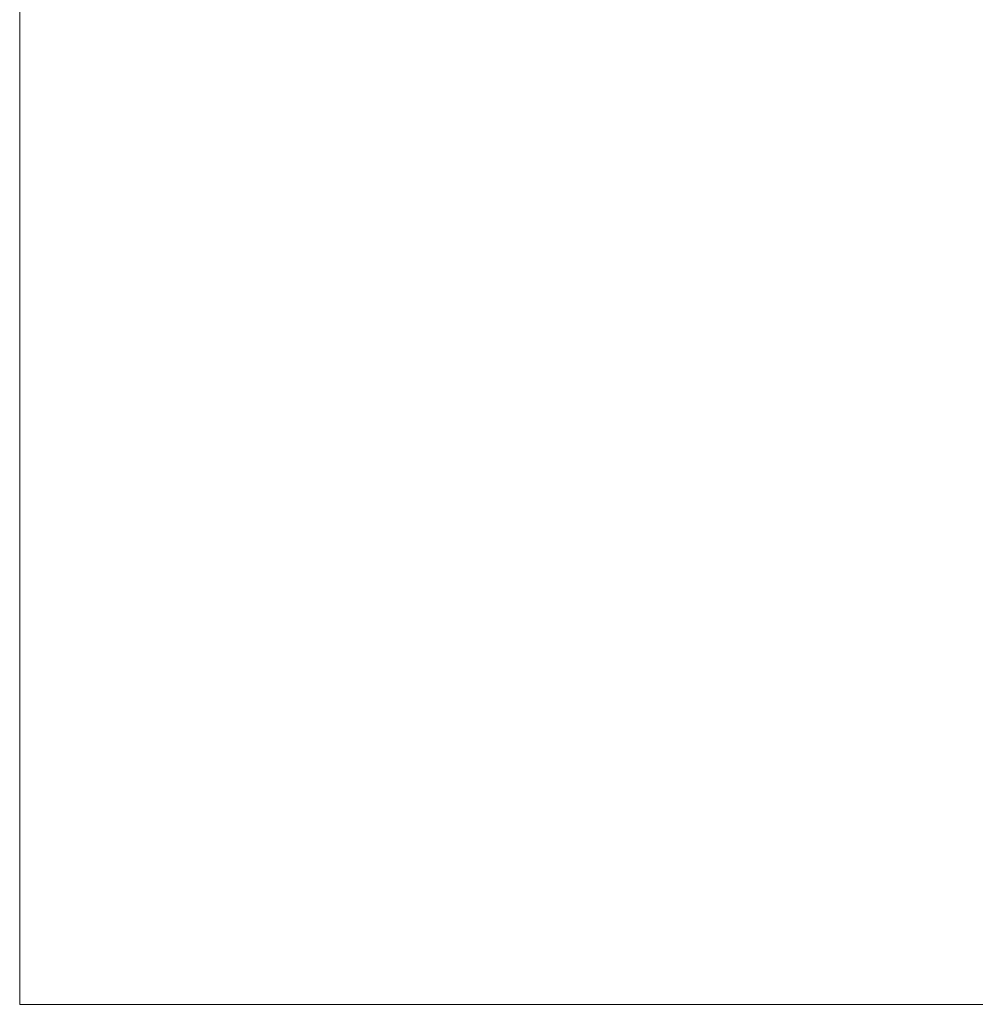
# Model space of a CAD drawing. Extents: x 5346 to 6925, y 23818 to 24070.
# Tile 1 of 10: x 5346 to 5461, y 23818 to 23936. Entities that reach past the tile are written whole.
import ezdxf

# ---------------------------------------------------------------- set-up
doc = ezdxf.new("R2010")
doc.units = 0
doc.header["$MEASUREMENT"] = 0
doc.layers.add('B_ANNO_NOPLOT', color=47, linetype='Continuous', lineweight=18, plot=False)

# ---------------------------------------------------------------- blocks, each defined once
blk = doc.blocks.new('*U64')
at = {"layer": 'B_ANNO_NOPLOT', "flags": 128}
blk.add_lwpolyline([(0, 0), (0, 252), (323.93, 252), (323.93, 238.86), (378, 238.86), (378, 40.5), (316.57, 40.5), (316.57, 0)], close=True, dxfattribs=at)
blk = doc.blocks.new('*U59')
at = {"layer": 'B_ANNO_NOPLOT', "flags": 128}
blk.add_lwpolyline([(0, 0), (0, 252), (323.93, 252), (323.93, 238.86), (378, 238.86), (378, 40.5), (316.57, 40.5), (316.57, 0)], close=True, dxfattribs=at)

msp = doc.modelspace()

# ---------------------------------------------------------------- block references
for name in ['*U64', '*U59']:
    msp.add_blockref(name, (5346.3, 23817.78))

doc.saveas('drawing.dxf')
